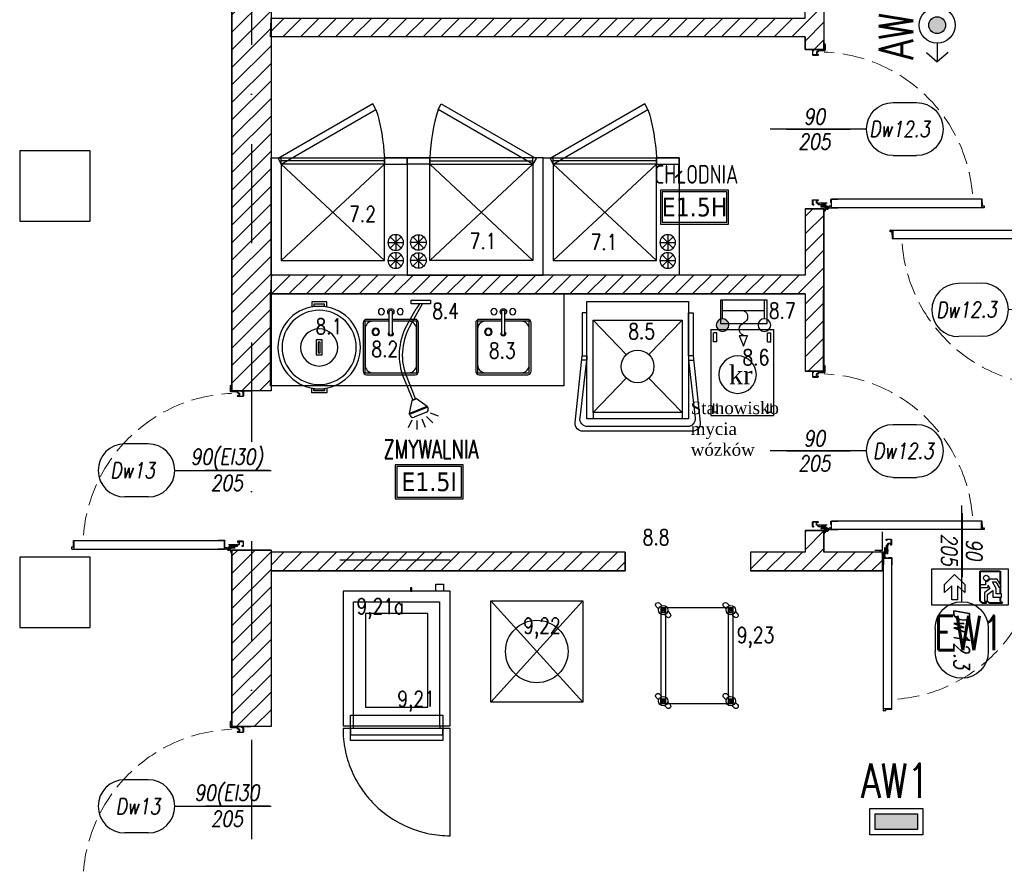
# Model space of a CAD drawing. Header units: millimetres. Extents: x 42924 to 92944, y -369470 to -179866.
# Tile 171 of 256: x 62462 to 63092, y -185553 to -185010. Entities that reach past the tile are written whole.
import ezdxf
from ezdxf.enums import TextEntityAlignment as Align

# ---------------------------------------------------------------- set-up
doc = ezdxf.new("R2010")
doc.units = ezdxf.units.MM
for name, pattern in [('CACHE', [9.525, 6.35, -3.175]), ('CENTER', [0.6, 0.375, -0.075, 0.075, -0.075]), ('DASHDOT', [25.4, 12.7, -6.35, 0, -6.35]), ('Hidden Line', [391.222223, 282.222223, -109])]:
    doc.linetypes.add(name, pattern=pattern)
doc.layers.get('0').update_dxf_attribs({"color": 8})
for name, color, linetype in [('!! 0_Osie', 8, 'DASHDOT'), ('!! 1_ proj wyposdażenie', 54, 'Continuous'), ('!! 1_drzwi opis', 8, 'Continuous'), ('!! 1_drzwi-linia', 8, 'Continuous'), ('!! 1_hatch projektowane ściany', 8, 'Continuous'), ('!! 1_OPIS POM NOWE', 123, 'Continuous'), ('!! 1_PROJ Sciany', 8, 'Continuous'), ('!! technologia', 124, 'Continuous'), ('0-osie-liniA', 8, 'DASHDOT'), ('E1', 2, 'Continuous'), ('E_0', 4, 'Continuous'), ('E_AW', 1, 'Continuous')]:
    doc.layers.add(name, color=color, linetype=linetype)
doc.styles.add('50', font='ROMANS.shx', dxfattribs={"width": 0.8, "height": 10})
doc.styles.add('ARCHETYP', font='romans.shx', dxfattribs={"height": 15})
doc.styles.add('ARIAL', font='tahoma.ttf')
doc.styles.add('ELE1', font='romans.shx', dxfattribs={"width": 0.8, "height": 18})
doc.styles.get("Standard").update_dxf_attribs({"font": 'arial.ttf', "height": 25})
doc.styles.add('TXT', font='simplex.shx')

# ---------------------------------------------------------------- blocks, each defined once
blk = doc.blocks.new('A$C35EE4757')
at = {"layer": 'E_AW'}
h = blk.add_hatch(color=256, dxfattribs=at)
h.dxf.hatch_style = 1
h.paths.add_polyline_path([(5.36, 0, 1), (-5.36, 0, 1)])
for p, q in [((-17.54, 6.94), (-23.35, 0)), ((17.54, 6.94), (23.35, 0)), ((-11.49, 0), (-23.35, 0)), ((-17.54, -6.94), (-23.35, 0)), ((23.35, 0), (11.49, 0)), ((17.54, -6.94), (23.35, 0))]:
    blk.add_line(p, q, dxfattribs=at)
at = {"layer": 'E_AW', "ltscale": 5}
for radius in [11.49, 5.36]:
    blk.add_circle((0, 0), radius, dxfattribs=at)
blk = doc.blocks.new('A$C407E493E')
at = {"layer": 'E_AW'}
for p, q in [((10.96, 44.27), (6.58, 41.6)), ((11.83, 42.96), (10.96, 44.27)), ((18.03, 44.43), (16, 44.43)), ((16, 44.43), (16, 41.02)), ((18.03, 38.97), (18.03, 44.43)), ((6.58, 41.6), (6.58, 36.72)), ((8.36, 40.78), (11.83, 42.96)), ((12.5, 41.02), (8.36, 38.75)), ((8.36, 38.75), (8.36, 40.78)), ((16, 41.02), (12.5, 41.02)), ((16.29, 35.51), (13.7, 38.98)), ((13.7, 38.98), (18.03, 38.97)), ((7.93, 34.3), (10.21, 34.29)), ((10.21, 34.29), (10.21, 30.87)), ((10.37, 35.88), (12.53, 37.05)), ((11.98, 35.88), (10.37, 35.88)), ((11.98, 30.87), (11.98, 35.88)), ((12.53, 37.05), (15.28, 33.58)), ((15.28, 33.58), (20.58, 33.58)), ((20.58, 35.51), (16.29, 35.51)), ((20.58, 33.58), (20.58, 35.51)), ((20.9, 33.91), (20.9, 35.83)), ((10.21, 30.87), (11.98, 30.87)), ((3.54, 14.43), (9.91, 20.95)), ((9.91, 20.95), (14.98, 20.95)), ((14.98, 20.95), (10.84, 16.24)), ((9.91, 7.91), (3.54, 14.43)), ((10.84, 16.24), (19.84, 16.24)), ((19.84, 12.62), (10.84, 12.62)), ((10.84, 12.62), (14.98, 7.91)), ((19.84, 16.24), (19.84, 12.62)), ((14.98, 7.91), (9.91, 7.91))]:
    blk.add_line(p, q, dxfattribs=at)
at = {"layer": 'E_AW', "lineweight": 40}
for p, q in [((20.58, 43.67), (21.93, 45.03)), ((21.93, 45.03), (21.93, 36.86)), ((1.41, 30.87), (1.41, 43.67)), ((1.41, 43.67), (9.98, 43.67)), ((11.36, 43.67), (16, 43.67)), ((18.03, 43.67), (20.58, 43.67)), ((20.58, 30.87), (21.93, 32.22)), ((20.9, 35.83), (21.93, 36.86)), ((20.9, 33.91), (21.93, 34.94)), ((21.93, 34.94), (21.93, 32.22)), ((20.58, 30.87), (1.41, 30.87))]:
    blk.add_line(p, q, dxfattribs=at)
at = {"layer": 'E_AW'}
blk.add_lwpolyline([(0, 0), (0, 48.82), (23.29, 48.82), (23.29, 0)], close=True, dxfattribs=at)
blk.add_circle((5.81, 34.7), 1.75, dxfattribs=at)
blk.add_arc((5.81, 34.7), 2.16, 349.40031, 69.13959, dxfattribs=at)
blk = doc.blocks.new('AW7')
at = {"layer": 'E_AW'}
blk.add_hatch(color=256, dxfattribs=at).paths.add_polyline_path([(135, -50), (135, 50), (-135, 50), (-135, -50)])
at = {"layer": 'E_AW', "ltscale": 0.1}
for points in [[(170, 85), (170, -85), (-170, -85), (-170, 85)], [(135, 50), (135, -50), (-135, -50), (-135, 50)]]:
    blk.add_lwpolyline(points, close=True, dxfattribs=at)
blk = doc.blocks.new('Armoire de pousse Eurofours 46D Plan')
at = {"color": 0, "linetype": 'CACHE', "lineweight": -2}
blk.add_line((0, 0), (0.706, 0), dxfattribs=at)
at = {"color": 0, "linetype": 'ByBlock', "lineweight": -2}
for points in [[(0.461, -0.2), (0.461, -0.1775), (0.451, -0.1775), (0.451, -0.2)], [(0.663, -0.155), (0.663, -0.2), (0.613, -0.2), (0.613, -0.155)], [(0.02, -1.062), (0.706, -1.062), (0.706, -0.2), (0.02, -0.2)], [(0.067, -0.994), (0.659, -0.994), (0.659, -1.155), (0.067, -1.155)], [(0.067, -1.079), (0.067, -1.119), (0.659, -1.119), (0.659, -1.079)]]:
    blk.add_lwpolyline(points, close=True, dxfattribs=at)
at = {"color": 0, "linetype": 'CACHE', "lineweight": -2}
for points in [[(0.706, -0.2), (0.02, -0.2), (0.02, -1.062), (0.088, -1.062), (0.088, -0.268), (0.638, -0.268), (0.638, -1.062), (0.706, -1.062)], [(0.563, -0.343), (0.163, -0.343), (0.163, -0.943), (0.563, -0.943)], [(0.639, -1.079), (0.087, -1.079), (0.087, -1.062), (0.639, -1.062)]]:
    blk.add_lwpolyline(points, close=True, dxfattribs=at)
blk.add_lwpolyline([(0.706, -1.079), (0.02, -1.079, 0.414214), (0.706, -1.765)], format="xyb", close=True, dxfattribs=at)
blk = doc.blocks.new('Echelle 40x60 Plan')
at = {"color": 0, "linetype": 'ByBlock', "lineweight": -2}
for p, q in [((0.05, -0.05), (0.08, -0.08)), ((0.08, -0.05), (0.05, -0.08)), ((0.512, -0.05), (0.482, -0.08)), ((0.482, -0.05), (0.512, -0.08)), ((0.08, -0.632), (0.05, -0.662)), ((0.05, -0.632), (0.08, -0.662)), ((0.482, -0.632), (0.512, -0.662)), ((0.512, -0.632), (0.482, -0.662))]:
    blk.add_line(p, q, dxfattribs=at)
for points in [[(0.036, -0.0572), (0.0208, -0.042, -0.414214), (0.0208, -0.0208), (0.0208, -0.0208, -0.414214), (0.042, -0.0208), (0.0572, -0.036)], [(0.468, -0.0572), (0.4528, -0.042, -0.414214), (0.4528, -0.0208), (0.4528, -0.0208, -0.414214), (0.474, -0.0208), (0.4892, -0.036)], [(0.094, -0.0728), (0.1092, -0.088, -0.414214), (0.1092, -0.1092), (0.1092, -0.1092, -0.414214), (0.088, -0.1092), (0.0728, -0.094)], [(0.526, -0.0728), (0.5412, -0.088, -0.414214), (0.5412, -0.1092), (0.5412, -0.1092, -0.414214), (0.52, -0.1092), (0.5048, -0.094)], [(0.036, -0.6392), (0.0208, -0.624, -0.414214), (0.0208, -0.6028), (0.0208, -0.6028, -0.414214), (0.042, -0.6028), (0.0572, -0.618)], [(0.468, -0.6392), (0.4528, -0.624, -0.414214), (0.4528, -0.6028), (0.4528, -0.6028, -0.414214), (0.474, -0.6028), (0.4892, -0.618)], [(0.094, -0.6548), (0.1092, -0.67, -0.414214), (0.1092, -0.6912), (0.1092, -0.6912, -0.414214), (0.088, -0.6912), (0.0728, -0.676)], [(0.526, -0.6548), (0.5412, -0.67, -0.414214), (0.5412, -0.6912), (0.5412, -0.6912, -0.414214), (0.52, -0.6912), (0.5048, -0.676)]]:
    blk.add_lwpolyline(points, format="xyb", dxfattribs=at)
for points in [[(0.05, -0.08), (0.08, -0.08), (0.08, -0.05), (0.05, -0.05)], [(0.512, -0.05), (0.05, -0.05), (0.05, -0.662), (0.512, -0.662)], [(0.482, -0.05), (0.08, -0.05), (0.08, -0.662), (0.482, -0.662)], [(0.482, -0.08), (0.512, -0.08), (0.512, -0.05), (0.482, -0.05)], [(0.05, -0.632), (0.08, -0.632), (0.08, -0.662), (0.05, -0.662)], [(0.482, -0.632), (0.512, -0.632), (0.512, -0.662), (0.482, -0.662)]]:
    blk.add_lwpolyline(points, close=True, dxfattribs=at)
for centre, radius in [((0.065, -0.065), 0.03), ((0.065, -0.065), 0.01), ((0.497, -0.065), 0.03), ((0.497, -0.065), 0.01), ((0.065, -0.647), 0.03), ((0.497, -0.647), 0.03), ((0.065, -0.647), 0.01), ((0.497, -0.647), 0.01)]:
    blk.add_circle(centre, radius, dxfattribs=at)
blk = doc.blocks.new('Evier RONDA VDI3320')
at = {"ltscale": 0.2}
for p, q in [((-0.01, -0.1415), (-0.01, 0.001)), ((0.01, -0.1415), (0.01, 0.001))]:
    blk.add_line(p, q, dxfattribs=at)
for points in [[(0.01, -0.0494), (0.1555, -0.0494, -0.414214), (0.177, -0.0709), (0.177, -0.3819, -0.414214), (0.1555, -0.4034), (-0.1555, -0.4034, -0.414214), (-0.177, -0.3819), (-0.177, -0.0709, -0.414214), (-0.1555, -0.0494), (-0.01, -0.0494)], [(0.01, -0.0614), (0.115, -0.0614, -0.414214), (0.165, -0.1114), (0.165, -0.3414, -0.414214), (0.115, -0.3914), (-0.115, -0.3914, -0.414214), (-0.165, -0.3414), (-0.165, -0.1114, -0.414214), (-0.115, -0.0614), (-0.01, -0.0614)]]:
    blk.add_lwpolyline(points, format="xyb", dxfattribs=at)
at = {"linetype": 'CACHE', "ltscale": 0.2}
blk.add_lwpolyline([(0.01, -0.0604), (0.166, -0.0604), (0.166, -0.3924), (-0.166, -0.3924), (-0.166, -0.0604), (-0.01, -0.0604)], dxfattribs=at)
at = {"ltscale": 0.2}
for centre, radius in [((-0.06, 0), 0.0194), ((0.06, 0), 0.0196), ((0.0961, -0.1294), 0.0241), ((0.0961, -0.1294), 0.0191)]:
    blk.add_circle(centre, radius, dxfattribs=at)
for centre, radius, start, end in [((0, 0), 0.0201, 299.91578, 240.08422), ((0, 0), 0.0101, 354.22166, 185.77834), ((0, -0.1415), 0.015, 131.81031, 48.18969), ((0, -0.1415), 0.01, 180, 0)]:
    blk.add_arc(centre, radius, start, end, dxfattribs=at)
blk = doc.blocks.new('pojemnik na odpadki')
for points in [[(-19.67, -3.64), (-22.04, -3.64), (-22.04, 3.64), (-19.67, 3.64)], [(19.67, -3.64), (22.04, -3.64), (22.04, 3.64), (19.67, 3.64)]]:
    blk.add_lwpolyline(points)
for points in [[(-20, 2.64), (-20, -2.64), (-21.04, -2.64), (-21.04, 2.64)], [(-3.64, 1.52), (3.64, 1.52), (3.64, -1.52), (-3.64, -1.52)], [(-2.64, 0.52), (2.64, 0.52), (2.64, -0.52), (-2.64, -0.52)], [(20, 2.64), (20, -2.64), (21.04, -2.64), (21.04, 2.64)]]:
    blk.add_lwpolyline(points, close=True)
for radius in [20, 18, 9]:
    blk.add_circle((0, 0), radius)
blk = doc.blocks.new('spryskiwacz')
for p, q in [((8.72, 77.02), (8.75, 82.79)), ((11.99, 76.87), (14.21, 81.89)), ((2.48, 74.49), (-1.55, 78.61)), ((5.51, 75.99), (3.29, 81.46)), ((0.24, 72.11), (-4.85, 74.17)), ((1.78, 68.59), (13.34, 73.26)), ((13.59, 72.63), (2.04, 67.96)), ((2.63, 71.82), (10.48, 75)), ((12.02, 64.39), (13.59, 72.63)), ((13.08, 73.9), (13.59, 72.63)), ((2.04, 67.96), (1.53, 69.22)), ((8.9, 63.13), (2.04, 67.96)), ((8.9, 63.13), (12.02, 64.39)), ((11.38, 64.14), (9.53, 63.39)), ((16.04, 47.31), (9.53, 63.39)), ((17.9, 48.06), (11.38, 64.14)), ((12.49, 15.65), (5.03, 2.5)), ((14.23, 14.66), (9.14, 5.7)), ((0, 2.5), (12.33, 2.5)), ((0, 0), (0, 2.5)), ((12.33, 0), (0, 0)), ((7.07, 2.5), (9.14, 5.7)), ((12.33, 2.5), (12.33, 0))]:
    blk.add_line(p, q)
for centre, radius, start, end in [((3.38, 69.97), 2, 112.04523, 202.04523), ((11.23, 73.14), 2, 22.04523, 112.04523), ((-19.82, 35.3), 37.82, 328.78025, 18.69426), ((-19.82, 35.3), 39.82, 328.78025, 18.69426)]:
    blk.add_arc(centre, radius, start, end)
blk = doc.blocks.new('zmywarka kapturowa')
for p, q in [((25.23, -33.97), (4, -12)), ((39.77, -33.97), (61, -12)), ((4, -71), (25.23, -49.03)), ((61, -71), (39.77, -49.03)), ((4, -71), (4, -75)), ((61, -71), (61, -75))]:
    blk.add_line(p, q)
for points in [[(0, -75), (0, 0), (65, 0), (65, -75)], [(0, -7.2), (-3, -7.2), (-3, -34.63), (0, -34.63)], [(4, -71), (4, -12), (61, -12), (61, -71)], [(65, -7.2), (68, -7.2), (68, -34.63), (65, -34.63)]]:
    blk.add_lwpolyline(points, close=True)
for points in [[(68, -34.63), (72.43, -77.49, -0.444715), (67.46, -83), (-2.46, -83, -0.444715), (-7.43, -77.49), (-3, -34.63)], [(65, -37.5), (69.34, -74.42, -0.448945), (64.38, -80), (0.62, -80, -0.448945), (-4.34, -74.42), (0, -37.5)]]:
    blk.add_lwpolyline(points, format="xyb")
for points in [[(-3, -34.63), (0, -34.63), (0, -37.5), (-3.3, -37.5)], [(68, -34.63), (65, -34.63), (65, -37.5), (68.3, -37.5)]]:
    blk.add_lwpolyline(points)
blk.add_circle((32.5, -41.5), 10.47)
blk = doc.blocks.new('ewf ewf ewf')
for p, q in [((0, -39.95), (0, 0)), ((0, 0), (54.95, 0)), ((54.95, -39.95), (54.95, 0)), ((7.75, -1.7), (2.05, -1.7)), ((2.05, -3.75), (2.05, -1.7)), ((7.75, -3.75), (2.05, -3.75)), ((7.75, -3.75), (7.75, -1.7)), ((47.2, -1.7), (52.9, -1.7)), ((47.2, -3.75), (52.9, -3.75)), ((52.9, -3.75), (52.9, -1.7)), ((2.05, -36.2), (2.05, -38.25)), ((7.75, -36.2), (2.05, -36.2)), ((7.75, -36.2), (7.75, -38.25)), ((47.2, -36.2), (52.9, -36.2)), ((52.9, -36.2), (52.9, -38.25)), ((0, -39.95), (54.95, -39.95)), ((7.75, -38.25), (2.05, -38.25)), ((47.2, -38.25), (52.9, -38.25))]:
    blk.add_line(p, q)
blk = doc.blocks.new('kran ze złączką')
h = blk.add_hatch(color=256)
edge = h.paths.add_edge_path()
edge.add_arc((20, -12), 3, 0, 360)
for p, q in [((0, -9), (0, 0)), ((20, -9), (20, 0)), ((20, -5), (0, -5)), ((12, -17), (8, -17)), ((10, -22), (8, -17)), ((12, -17), (10, -22))]:
    blk.add_line(p, q)
for centre in [(0, -12), (20, -12)]:
    blk.add_circle(centre, 3)
for centre, start, end in [((11.25, -8), 112.6199, 247.3801), ((8.75, -14), 292.6199, 67.3801)]:
    blk.add_arc(centre, 3.25, start, end)
blk = doc.blocks.new('Poste de nettoyage')
blk.add_lwpolyline([(0, 0), (0.3, 0), (0.3, 0.15), (0, 0.15)], close=True)
blk = doc.blocks.new('Poste de nettoyage!')
at = {"layer": '!! 1_ proj wyposdażenie'}
blk.add_blockref('Poste de nettoyage', (-0.15, -0.17), dxfattribs=at)
blk = doc.blocks.new('zaw-dr-90-p')
at = {"color": 2, "linetype": 'CENTER', "ltscale": 0.2}
for p, q in [((12, 0), (-12, 0)), ((0, 12), (0, -12)), ((24.5, 24), (31, 24)), ((24.5, 19), (31, 19))]:
    blk.add_line(p, q, dxfattribs=at)
at = {"ltscale": 0.2}
for p, q in [((10, 12), (6.5, 12)), ((10, 0), (10, 6.5))]:
    blk.add_line(p, q, dxfattribs=at)
blk.add_lwpolyline([(0, 6.5), (23.5, 6.5, 0.414214), (28, 11), (28, 31), (24.5, 31), (24.5, 11, -0.414214), (23.5, 10), (0, 10, 4.561698), (7.6, 6.5), (4.9, 4.2)], format="xyb", dxfattribs=at)
blk.add_lwpolyline([(-0.2, -0.2), (-2.5, -0.2), (-2.5, 0.2), (-0.2, 0.2), (-0.2, 2.5), (0.2, 2.5), (0.2, 0.2), (2.8, 0.2), (2.8, -0.2), (0.2, -0.2), (0.2, -2.8), (-0.2, -2.8)], close=True)
blk.add_lwpolyline([(10, 10), (10, 39), (6.5, 39), (6.5, 10)], dxfattribs=at)
blk.add_circle((0, 0), 6.5, dxfattribs=at)
blk = doc.blocks.new('drzwi 90- sc 12')
for p, q in [((-13620.32, 20410.16), (-13620.32, 20313.77)), ((-13614.92, 20409.86), (-13620.32, 20409.86)), ((-13616.12, 20410.26), (-13620.22, 20410.26)), ((-13616.12, 20410.26), (-13620, 20410.26)), ((-13618.17, 20410.26), (-13616.22, 20410.26)), ((-13618.17, 20410.26), (-13616.22, 20410.26)), ((-13616.12, 20410.26), (-13616.12, 20411.46)), ((-13616.12, 20411.46), (-13615.02, 20411.46)), ((-13614.92, 20411.36), (-13614.92, 20313.77)), ((-13620.32, 20313.47), (-13620.32, 20317.97)), ((-13614.92, 20312.27), (-13614.92, 20317.97)), ((-13614.92, 20313.77), (-13620.32, 20313.77)), ((-13618.22, 20313.37), (-13620.22, 20313.37)), ((-13618.22, 20313.67), (-13618.22, 20313.37)), ((-13618.22, 20313.67), (-13616.42, 20313.67)), ((-13615.92, 20313.17), (-13615.92, 20312.17)), ((-13615.92, 20312.17), (-13615.02, 20312.17)), ((-13715.57, 20308.32), (-13715.57, 20308.56)), ((-13715.57, 20307.69), (-13715.57, 20308.56)), ((-13715.57, 20307.82), (-13715.57, 20308.56)), ((-13715.57, 20307.72), (-13715.37, 20307.72)), ((-13617.77, 20311.12), (-13617.77, 20305.72)), ((-13617.77, 20311.12), (-13617.77, 20305.72)), ((-13616.17, 20309.92), (-13617.37, 20309.92)), ((-13616.17, 20309.92), (-13616.17, 20311.02)), ((-13715.77, 20301.96), (-13716.27, 20301.96)), ((-13616.77, 20301.96), (-13616.27, 20301.96))]:
    blk.add_line(p, q)
for points in [[(-13665.27, 20284.96), (-13665.27, 20325.83)], [(-13615.57, 20309.64), (-13615.32, 20309.64), (-13615.32, 20309.82), (-13616.32, 20309.82), (-13616.32, 20309.64), (-13615.92, 20309.64)]]:
    blk.add_lwpolyline(points)
at = {"lineweight": 30}
for points in [[(-13716.27, 20308.92), (-13721.27, 20308.92)], [(-13716.27, 20308.92), (-13716.27, 20296.92)], [(-13614.27, 20308.92), (-13609.27, 20308.92)], [(-13614.27, 20308.92), (-13614.27, 20296.92)]]:
    blk.add_lwpolyline(points, dxfattribs=at)
at = {"ltscale": 0.2}
for points in [[(-13715.57, 20307.51), (-13715.57, 20309.48, 0.414214), (-13715.91, 20309.82), (-13719.43, 20309.82, 0.414214), (-13719.77, 20309.48), (-13719.77, 20308.92), (-13719.59, 20308.92), (-13719.59, 20309.48, -0.414214), (-13719.43, 20309.64), (-13716.97, 20309.64)], [(-13716.97, 20309.64), (-13715.91, 20309.64, -0.414214), (-13715.75, 20309.48), (-13715.75, 20307.51)], [(-13715.75, 20307.76), (-13715.75, 20305.58, 0.414214), (-13715.41, 20305.24), (-13714.96, 20305.24, -0.414214), (-13714.8, 20305.08), (-13714.8, 20304.48, 0.414214), (-13714.46, 20304.14), (-13713.28, 20304.14, 0.414214), (-13712.94, 20304.48), (-13712.94, 20305.15, -1), (-13712.75, 20305.15), (-13712.75, 20301.96, -0.414214), (-13712.91, 20301.8), (-13715.43, 20301.8, -0.414214), (-13715.59, 20301.96), (-13715.59, 20302.52), (-13715.77, 20302.52), (-13715.77, 20301.96, 0.414214), (-13715.43, 20301.62), (-13712.91, 20301.62, 0.414214), (-13712.57, 20301.96), (-13712.57, 20305.15, 1), (-13713.12, 20305.15), (-13713.12, 20304.48, -0.414214), (-13713.28, 20304.32), (-13714.46, 20304.32, -0.414214), (-13714.62, 20304.48), (-13714.62, 20305.08, 0.414214), (-13714.96, 20305.42), (-13715.41, 20305.42, -0.414214), (-13715.57, 20305.58), (-13715.57, 20307.64)], [(-13615.92, 20309.64), (-13616.63, 20309.64, 0.414214), (-13616.79, 20309.48), (-13616.79, 20305.58, -0.414214), (-13617.13, 20305.24), (-13617.58, 20305.24, 0.414214), (-13617.74, 20305.08), (-13617.74, 20304.48, -0.414214), (-13618.08, 20304.14), (-13619.26, 20304.14, -0.414214), (-13619.6, 20304.48), (-13619.6, 20305.15, 1), (-13619.79, 20305.15), (-13619.79, 20301.96, 0.414214), (-13619.63, 20301.8), (-13617.11, 20301.8, 0.414214), (-13616.95, 20301.96), (-13616.95, 20302.52), (-13616.77, 20302.52), (-13616.77, 20301.96, -0.414214), (-13617.11, 20301.62), (-13619.63, 20301.62, -0.414214), (-13619.97, 20301.96), (-13619.97, 20305.15, -1), (-13619.42, 20305.15), (-13619.42, 20304.48, 0.414214), (-13619.26, 20304.32), (-13618.08, 20304.32, 0.414214), (-13617.92, 20304.48), (-13617.92, 20305.08, -0.414214), (-13617.58, 20305.42), (-13617.13, 20305.42, 0.414214), (-13616.97, 20305.58), (-13616.97, 20309.48, -0.414214), (-13616.63, 20309.82), (-13613.11, 20309.82, -0.414214), (-13612.77, 20309.48), (-13612.77, 20308.92), (-13612.95, 20308.92), (-13612.95, 20309.48, 0.414214), (-13613.11, 20309.64), (-13615.57, 20309.64)]]:
    blk.add_lwpolyline(points, format="xyb", dxfattribs=at)
blk.add_lwpolyline([(-13616.79, 20308.82), (-13616.97, 20308.82), (-13616.97, 20307.42), (-13616.79, 20307.42)], close=True)
for centre, radius, start, end in [((-13620.22, 20410.16), 0.1, 90, 180), ((-13615.02, 20411.36), 0.1, 0, 90), ((-13620.22, 20313.47), 0.1, 180, 270), ((-13616.42, 20313.17), 0.5, 0, 90), ((-13615.02, 20312.27), 0.1, 270, 0), ((-13616.27, 20311.02), 0.1, 0, 90)]:
    blk.add_arc(centre, radius, start, end)
at = {"linetype": 'Hidden Line', "lineweight": 9, "ltscale": 0.05}
blk.add_arc((-13615.5, 20305.14), 99.12, 94.80054, 177.69442, dxfattribs=at)
at = {"xscale": 0.09999999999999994, "yscale": 0.09999999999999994, "zscale": 0.09999999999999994, "rotation": 180.0000000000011}
blk.add_blockref('zaw-dr-90-p', (-13614.92, 20310.92), dxfattribs=at)
blk = doc.blocks.new('BLOK OSI')
at = {"layer": '0-osie-liniA', "ltscale": 5}
blk.add_lwpolyline([(53790.21, -198088.59), (53790.21, -199860.82)], dxfattribs=at)
blk = doc.blocks.new('1_ok-opis')
blk.add_line((0, 111.61), (0, 50))
for points in [[(-17, 128.61), (-17, 143.61)], [(17, 128.61), (17, 143.61)]]:
    blk.add_lwpolyline(points)
for centre, start, end in [((0, 143.61), 0, 180), ((0, 128.61), 180, 0)]:
    blk.add_arc(centre, 17, start, end)
at = {"style": 'ARCHETYP'}
for tag, height, rotation, p in [('NR', 12, 90, (0, 136.9)), ('NR', 12, 270, (0, 136.9)), ('SZEROKOŚĆ', 10, 90, (-8, 78.29)), ('WYSOKOŚĆ', 10, 270, (-8, 78.29)), ('SZEROKOŚĆ', 10, 270, (8, 78.29)), ('WYSOKOŚĆ', 10, 90, (8, 78.29))]:
    blk.add_attdef(tag, text='', height=height, rotation=rotation, dxfattribs=at).set_placement(p, align=Align.MIDDLE)
blk = doc.blocks.new('zamrażarka')
for p, q in [((-3981.37, 9687.84), (-3985.37, 9687.84)), ((-3983.37, 9621.84), (-3983.37, 9687.84)), ((-3919.67, 9621.84), (-3981.37, 9687.84)), ((-3919.67, 9687.84), (-3981.37, 9621.84)), ((-3981.37, 9621.84), (-3985.37, 9621.84))]:
    blk.add_line(p, q)
for points in [[(-3985.37, 9694.34), (-3985.37, 9607.34), (-3910.37, 9607.34), (-3910.37, 9694.34)], [(-4019.84, 9629.21), (-3984.84, 9689.84), (-3981.37, 9687.84), (-4016.37, 9627.21)], [(-3919.67, 9687.84), (-3919.67, 9621.84), (-3981.37, 9621.84), (-3981.37, 9687.84)], [(-3981.37, 9621.84), (-3981.37, 9607.34), (-3985.37, 9607.34), (-3985.37, 9621.84)]]:
    blk.add_lwpolyline(points, close=True)
for points in [[(-3934.71, 9618.12), (-3927.64, 9611.05)], [(-3934.71, 9611.05), (-3927.64, 9618.12)], [(-3931.17, 9619.59), (-3931.17, 9609.59)], [(-3923.21, 9618.12), (-3916.13, 9611.05)], [(-3923.21, 9611.05), (-3916.13, 9618.12)], [(-3919.67, 9619.59), (-3919.67, 9609.59)], [(-3936.17, 9614.59), (-3926.17, 9614.59)], [(-3924.67, 9614.59), (-3914.67, 9614.59)]]:
    blk.add_lwpolyline(points)
for centre in [(-3931.17, 9614.59), (-3919.67, 9614.59)]:
    blk.add_circle(centre, 5)
blk.add_arc((-3979.16, 9749.65), 127.97, 253.09638, 267.21949)
blk = doc.blocks.new('taboret elektrtyczny')
blk.add_lwpolyline([(-4989.98, 9901.12), (-4930.98, 9901.12), (-4930.98, 9836.12), (-4989.98, 9836.12)], close=True)
for points in [[(-4989.98, 9836.12), (-4930.98, 9901.12)], [(-4930.98, 9836.12), (-4989.98, 9901.12)]]:
    blk.add_lwpolyline(points)
blk.add_circle((-4960.48, 9868.62), 20)

msp = doc.modelspace()

# ---------------------------------------------------------------- hatches: boundary and pattern name
at = {"layer": '!! 1_hatch projektowane ściany'}
h = msp.add_hatch(dxfattribs=at)
h.set_pattern_fill('ANSI31', color=256, scale=2.5)
h.set_pattern_definition([(45, (0, 13685.2005), (-5.61266008, 5.61266008), [])])
h.paths.add_polyline_path([(62634.06387, -184652.3878), (62622.56735, -184652.3878), (62622.56735, -184640.3878), (62634.06387, -184640.3878)])
h.paths.add_polyline_path([(62856.06379, -184652.3878), (62856.06379, -184640.3878), (62793.06379, -184640.3878), (62793.06379, -184390.3878), (62781.06379, -184390.3878), (62781.06379, -184640.3878), (62736.06387, -184640.3878), (62736.06387, -184652.3878)])
h.paths.add_polyline_path([(63213.06379, -184652.3878), (63213.06379, -184640.3878), (63192.06379, -184640.3878), (63192.06379, -184576.1746), (63180.06379, -184576.1746), (63180.06379, -184640.3878), (62980.06379, -184640.3878), (62980.06379, -184515.3878), (63080.06379, -184515.3878), (63080.06379, -184390.8878), (63068.06379, -184390.8878), (63068.06379, -184503.3878), (62968.06379, -184503.3878), (62968.06379, -184640.3878), (62958.06379, -184640.3878), (62958.06379, -184652.3878)])
h.paths.add_polyline_path([(63180.06379, -184474.1746), (63192.06379, -184474.1746), (63192.06379, -184390.3878), (63180.06379, -184390.3878)])
h.paths.add_polyline_path([(63315.06379, -184640.3878), (63380.06379, -184640.3878), (63380.06379, -184652.3878), (63315.06379, -184652.3878)])
h.paths.add_polyline_path([(63121.18969, -184932.3878), (63133.18969, -184932.3878), (63133.18969, -184884.3878), (63380.06379, -184884.3878), (63380.06379, -184872.3878), (63133.18969, -184872.3878), (63133.18969, -184797.3878), (63121.18969, -184797.3878)])
h.paths.add_polyline_path([(62622.56735, -184797.3878), (62725.18969, -184797.3878), (62725.18969, -184809.3878), (62622.56735, -184809.3878)])
h.paths.add_polyline_path([(62622.56735, -185009.3878), (62964.18969, -185009.3878), (62964.18969, -184926.3878), (62976.18969, -184926.3878), (62976.18969, -185029.3878), (62964.18969, -185029.3878), (62964.18969, -185021.3878), (62622.3156, -185021.3878)])
h.paths.add_polyline_path([(62622.3156, -185185.80026), (62964.18969, -185185.80026), (62964.18969, -185235.3878), (62976.05469, -185235.3878), (62976.32469, -185131.32782), (62964.18969, -185131.44778), (62964.18969, -185173.80026), (62622.56735, -185173.80026)])
h.paths.add_polyline_path([(62929.18969, -185363.21272), (63013.68969, -185363.21272), (63013.68969, -185351.21272), (62976.18969, -185351.21272), (62976.18969, -185337.3878), (62964.18969, -185337.3878), (62964.18969, -185351.21272), (62929.18969, -185351.21272)])
h.paths.add_polyline_path([(63115.68969, -185363.2057), (63133.18969, -185363.2057), (63133.18969, -185323.21272), (63380.06373, -185323.21272), (63380.06379, -185311.21272), (63133.18969, -185311.21272), (63133.18969, -185246.3878), (63121.18969, -185246.38588), (63121.18969, -185351.21272), (63115.68887, -185351.2057)])
edge = h.paths.add_edge_path()
edge.add_line((63121.18969, -185144.38588), (63133.18969, -185144.38588))
edge.add_line((63133.18969, -185144.38588), (63133.18969, -185096.3878))
edge.add_line((63133.18969, -185096.3878), (63380.06373, -185096.3878))
edge.add_line((63380.06373, -185096.3878), (63380.06373, -185084.3878))
edge.add_line((63380.06373, -185084.3878), (63133.18969, -185084.3878))
edge.add_line((63133.18969, -185084.3878), (63133.18969, -185034.3878))
edge.add_line((63133.18969, -185034.3878), (63121.18969, -185034.3878))
edge.add_line((63121.18969, -185034.3878), (63121.18969, -185144.50584))
h = msp.add_hatch(dxfattribs=at)
h.set_pattern_fill('ANSI31', color=256, scale=2.5)
h.set_pattern_definition([(45, (0, 13698.2005), (-5.61266008, 5.61266008), [])])
h.paths.add_polyline_path([(62597.56735, -184787.3878), (62622.56735, -184787.3878), (62622.56735, -185247.82049), (62597.56735, -185247.82049)])
h = msp.add_hatch(dxfattribs=at)
h.set_pattern_fill('ANSI31', color=256, scale=2.5)
h.set_pattern_definition([(45, (-6e-05, 13913.1985), (-5.61266008, 5.61266008), [])])
h.paths.add_polyline_path([(62597.56537, -185349.82249), (62622.56723, -185349.82249), (62622.56723, -185462.82049), (62597.56537, -185462.82049)])
h = msp.add_hatch(dxfattribs=at)
h.set_pattern_fill('ANSI31', color=256, scale=2.5)
h.set_pattern_definition([(45, (67938.474, -195298.777), (-5.61266, 5.61266), [])])
h.paths.add_polyline_path([(62849.18969, -185351.21272), (62622.56729, -185351.21272), (62622.56729, -185363.21272), (62849.18969, -185363.21272)])

# ---------------------------------------------------------------- linework, layer by layer
at = {"layer": '!! 1_ proj wyposdażenie'}
for points in [[(62506.79872, -185139.29303), (62506.79872, -185094.29303), (62461.79872, -185094.29303), (62461.79872, -185139.29303)], [(62809.86133, -185244.80026), (62622.3156, -185244.80026), (62622.3156, -185185.80026), (62809.86133, -185185.80026)], [(62506.79872, -185399.47427), (62506.79872, -185354.47427), (62461.79872, -185354.47427), (62461.79872, -185399.47427)]]:
    msp.add_lwpolyline(points, close=True, dxfattribs=at)
at = {"layer": '!! 1_ proj wyposdażenie', "extrusion": (0, 0, -1)}
msp.add_circle((-62921.01852, -185237.55305), 12, dxfattribs=at)
at = {"layer": '!! 1_hatch projektowane ściany'}
for points in [[(62597.56735, -184787.3878), (62622.56735, -184787.3878), (62622.56735, -185247.82049), (62597.56735, -185247.82049)], [(62622.56735, -185009.3878), (62964.18969, -185009.3878), (62964.18969, -184926.3878), (62976.18969, -184926.3878), (62976.18969, -185029.3878), (62964.18969, -185029.3878), (62964.18969, -185021.3878), (62622.3156, -185021.3878)], [(62622.3156, -185185.80026), (62964.18969, -185185.80026), (62964.18969, -185235.3878), (62976.05469, -185235.3878), (62976.20946, -185131.3876), (62964.20946, -185131.3876), (62964.18969, -185173.80026), (62622.56735, -185173.80026)], [(62929.18969, -185363.21272), (63013.68969, -185363.21272), (63013.68969, -185351.21272), (62976.18969, -185351.21272), (62976.18969, -185337.3878), (62964.18969, -185337.3878), (62964.18969, -185351.21272), (62929.18969, -185351.21272)], [(62597.56537, -185349.82249), (62622.56723, -185349.82249), (62622.56723, -185462.82049), (62597.56537, -185462.82049)], [(62849.18969, -185351.21272), (62622.56729, -185351.21272), (62622.56729, -185363.21272), (62849.18969, -185363.21272)]]:
    msp.add_lwpolyline(points, close=True, dxfattribs=at)
at = {"layer": '!! 1_OPIS POM NOWE'}
for points in [[(62871.77005, -185141.15725), (62915.29005, -185141.15725), (62915.29005, -185119.39725), (62871.77005, -185119.39725)], [(62871.77005, -185141.15725), (62915.29005, -185141.15725), (62915.29005, -185119.39725), (62871.77005, -185119.39725)], [(62872.85805, -185140.06925), (62914.20205, -185140.06925), (62914.20205, -185120.48525), (62872.85805, -185120.48525)], [(62872.85805, -185140.06925), (62914.20205, -185140.06925), (62914.20205, -185120.48525), (62872.85805, -185120.48525)], [(62701.98907, -185317.00969), (62745.50907, -185317.00969), (62745.50907, -185295.24969), (62701.98907, -185295.24969)], [(62701.98907, -185317.00969), (62745.50907, -185317.00969), (62745.50907, -185295.24969), (62701.98907, -185295.24969)], [(62703.07707, -185315.92169), (62744.42107, -185315.92169), (62744.42107, -185296.33769), (62703.07707, -185296.33769)], [(62703.07707, -185315.92169), (62744.42107, -185315.92169), (62744.42107, -185296.33769), (62703.07707, -185296.33769)]]:
    msp.add_lwpolyline(points, close=True, dxfattribs=at)
at = {"layer": '!! 1_PROJ Sciany'}
for points in [[(62597.56729, -184787.3878), (62597.56729, -185247.82049)], [(62976.18969, -184926.3878), (62976.18969, -185029.3878)], [(62622.56729, -185021.3878), (62622.56729, -185173.80026)], [(62964.18969, -185021.3878), (62622.56729, -185021.3878)], [(62964.18969, -185021.3878), (62964.18969, -185029.3878)], [(62964.18969, -185029.3878), (62976.18969, -185029.3878)], [(62964.20946, -185131.3878), (62964.18969, -185173.80026)], [(62964.20946, -185131.3876), (62976.20946, -185131.3876)], [(62976.20947, -185131.3876), (62976.18969, -185235.3878)], [(62964.18969, -185173.80026), (62622.56729, -185173.80026)], [(62622.56729, -185185.80026), (62622.56729, -185247.82049)], [(62964.18969, -185185.80026), (62622.56729, -185185.80026)], [(62964.18969, -185185.80026), (62964.18969, -185235.3878)], [(62964.18969, -185235.3878), (62976.18969, -185235.3878)], [(62622.56735, -185247.82049), (62597.56735, -185247.82049)], [(62964.18969, -185337.3878), (62964.18969, -185351.21272)], [(62964.18969, -185337.3878), (62976.18969, -185337.3878)], [(62976.18969, -185337.3878), (62976.18969, -185351.21272)], [(62597.56729, -185349.82249), (62597.56729, -185462.82049)], [(62622.56729, -185349.82249), (62597.56729, -185349.82249)], [(62849.18969, -185351.21272), (62622.56723, -185351.21272)], [(62622.56729, -185349.82249), (62622.56729, -185462.82049)], [(62849.18969, -185351.21272), (62849.18969, -185363.21272)], [(62964.18969, -185351.21272), (62929.18969, -185351.21272)], [(62929.18969, -185351.21272), (62929.18969, -185363.21272)], [(63013.68969, -185351.21272), (62976.18969, -185351.21272)], [(63013.68969, -185351.21272), (63013.68969, -185363.21272)], [(62849.18969, -185363.21272), (62622.56729, -185363.21272)], [(63013.68969, -185363.21272), (62929.18969, -185363.21272)], [(62622.56735, -185462.82049), (62597.56735, -185462.82049)]]:
    msp.add_lwpolyline(points, dxfattribs=at)

# ---------------------------------------------------------------- block references
at = {"layer": '!! 0_Osie'}
msp.add_blockref('BLOK OSI', (8819.85593, 13761.2005), dxfattribs=at)
at = {"layer": '!! 1_ proj wyposdażenie', "xscale": -1, "rotation": 90}
for p in [(72316.9032, -189084.17155), (72490.90355, -189084.17238)]:
    msp.add_blockref('zamrażarka', p, dxfattribs=at)
at = {"layer": '!! 1_ proj wyposdażenie'}
for name, p, rotation in [('zamrażarka', (53102.23186, -189084.17238), 270), ('spryskiwacz', (62724.54954, -185189.8003), 180)]:
    msp.add_blockref(name, p, dxfattribs=dict(at, rotation=rotation))
at = {"layer": '!! 1_ proj wyposdażenie', "extrusion": (0, 0, -1), "xscale": -1}
msp.add_blockref('zmywarka kapturowa', (-62824.55249, -185190.80026), dxfattribs=at)
at = {"layer": '!! 1_ proj wyposdażenie'}
for name, p, xscale, yscale, zscale in [('kran ze złączką', (62938.15093, -185189.80033), -1.33817428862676, 1.33817428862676, 1.338174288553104), ('Poste de nettoyage!', (62925.02928, -185187.82548), 100, 100, 100), ('Evier RONDA VDI3320', (62699.19382, -185197.24342), -100, 100, 100), ('Evier RONDA VDI3320', (62771.18608, -185197.24342), -100, 100, 100), ('Armoire de pousse Eurofours 46D Plan', (62666.60703, -185356.16356), 100, 100, 100), ('Echelle 40x60 Plan', (62866.90778, -185381.73868), 100, 100, 100)]:
    msp.add_blockref(name, p, dxfattribs=dict(at, xscale=xscale, yscale=yscale, zscale=zscale))
at = {"layer": '!! 1_ proj wyposdażenie', "xscale": -1.319999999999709, "yscale": 1.319999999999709, "zscale": 1.319999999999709, "rotation": 90.00000000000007}
msp.add_blockref('pojemnik na odpadki', (62653.37233, -185220.16093), dxfattribs=at)
at = {"layer": '!! 1_ proj wyposdażenie', "extrusion": (0, 0, -1), "xscale": -1, "rotation": 90}
msp.add_blockref('ewf ewf ewf', (-62943.93915, -185208.76686, 0), dxfattribs=at)
at = {"layer": '!! 1_ proj wyposdażenie'}
msp.add_blockref('taboret elektrtyczny', (67753.05042, -195283.35669), dxfattribs=at)
at = {"layer": '!! 1_drzwi opis'}
ref = msp.add_blockref('1_ok-opis', (62891.87171, -185080.38784), dxfattribs=dict(at, xscale=-1, rotation=269.9999963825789))
ref.add_attrib('WYSOKOŚĆ', '90', dxfattribs={"layer": '0', "height": 10, "rotation": 359.99999638, "style": '50', "oblique": 10, "width": 0.8}).set_placement((62970.16256, -185072.38784), align=Align.MIDDLE)
ref.add_attrib('SZEROKOŚĆ', '205', dxfattribs={"layer": '0', "height": 10, "rotation": 359.99999638, "style": '50', "oblique": 10, "width": 0.8}).set_placement((62970.16256, -185088.38784), align=Align.MIDDLE)
ref.add_attrib('NR', 'Dw12.3', dxfattribs={"layer": '0', "height": 10, "rotation": 359.99999638, "style": '50', "oblique": 10, "width": 0.8}).set_placement((63024.63318, -185080.38784), align=Align.MIDDLE)
ref = msp.add_blockref('1_ok-opis', (63205.84684, -185194.27589), dxfattribs=dict(at, rotation=90.78386597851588))
ref.add_attrib('WYSOKOŚĆ', '90', dxfattribs={"layer": '0', "height": 10, "rotation": 0.78386598, "style": '50', "oblique": 10, "width": 0.8}).set_placement((63127.45387, -185187.34771), align=Align.MIDDLE)
ref.add_attrib('SZEROKOŚĆ', '205', dxfattribs={"layer": '0', "height": 10, "rotation": 0.78386598, "style": '50', "oblique": 10, "width": 0.8}).set_placement((63127.67276, -185203.34621), align=Align.MIDDLE)
ref.add_attrib('NR', 'Dw12.3', dxfattribs={"layer": '0', "height": 10, "rotation": 0.78386598, "style": '50', "oblique": 10, "width": 0.8}).set_placement((63067.40123, -185196.03537), align=Align.MIDDLE)
ref = msp.add_blockref('1_ok-opis', (62891.85194, -185286.38784), dxfattribs=dict(at, xscale=-1, rotation=269.9999963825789))
ref.add_attrib('WYSOKOŚĆ', '90', dxfattribs={"layer": '0', "height": 10, "rotation": 359.99999638, "style": '50', "oblique": 10, "width": 0.8}).set_placement((62970.14279, -185278.38784), align=Align.MIDDLE)
ref.add_attrib('SZEROKOŚĆ', '205', dxfattribs={"layer": '0', "height": 10, "rotation": 359.99999638, "style": '50', "oblique": 10, "width": 0.8}).set_placement((62970.14279, -185294.38784), align=Align.MIDDLE)
ref.add_attrib('NR', 'Dw12.3', dxfattribs={"layer": '0', "height": 10, "rotation": 359.99999638, "style": '50', "oblique": 10, "width": 0.8}).set_placement((63027.04218, -185286.38784), align=Align.MIDDLE)
ref = msp.add_blockref('1_ok-opis', (62672.60641, -185298.82053), dxfattribs=dict(at, rotation=90.00000361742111))
ref.add_attrib('WYSOKOŚĆ', '90(EI30)', dxfattribs={"layer": '0', "height": 10, "rotation": 0.00000362, "style": '50', "oblique": 10, "width": 0.8}).set_placement((62594.31556, -185290.82053), align=Align.MIDDLE)
ref.add_attrib('SZEROKOŚĆ', '205', dxfattribs={"layer": '0', "height": 10, "rotation": 0.00000362, "style": '50', "oblique": 10, "width": 0.8}).set_placement((62594.31556, -185306.82053), align=Align.MIDDLE)
ref.add_attrib('NR', 'Dw13', dxfattribs={"layer": '0', "height": 10, "rotation": 0.00000362, "style": '50', "oblique": 10, "width": 0.8}).set_placement((62533.99312, -185298.82053), align=Align.MIDDLE)
ref = msp.add_blockref('1_ok-opis', (63064.36283, -185271.27145), dxfattribs=dict(at, xscale=-1, rotation=179.9999963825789))
ref.add_attrib('WYSOKOŚĆ', '90', dxfattribs={"layer": '0', "height": 10, "rotation": 269.99999638, "style": '50', "oblique": 10, "width": 0.8}).set_placement((63072.36282, -185349.56231), align=Align.MIDDLE)
ref.add_attrib('SZEROKOŚĆ', '205', dxfattribs={"layer": '0', "height": 10, "rotation": 269.99999638, "style": '50', "oblique": 10, "width": 0.8}).set_placement((63056.36282, -185349.56231), align=Align.MIDDLE)
ref.add_attrib('NR', 'Dw12.3', dxfattribs={"layer": '0', "height": 10, "rotation": 269.99999638, "style": '50', "oblique": 10, "width": 0.8}).set_placement((63064.36282, -185406.70236), align=Align.MIDDLE)
ref = msp.add_blockref('1_ok-opis', (62672.60641, -185513.82053), dxfattribs=dict(at, rotation=90.00000361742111))
ref.add_attrib('WYSOKOŚĆ', '90(EI30', dxfattribs={"layer": '0', "height": 10, "rotation": 0.00000362, "style": '50', "oblique": 10, "width": 0.8}).set_placement((62594.31556, -185505.82053), align=Align.MIDDLE)
ref.add_attrib('SZEROKOŚĆ', '205', dxfattribs={"layer": '0', "height": 10, "rotation": 0.00000362, "style": '50', "oblique": 10, "width": 0.8}).set_placement((62594.31556, -185521.82053), align=Align.MIDDLE)
ref.add_attrib('NR', 'Dw13', dxfattribs={"layer": '0', "height": 10, "rotation": 0.00000362, "style": '50', "oblique": 10, "width": 0.8}).set_placement((62537.45533, -185513.82053), align=Align.MIDDLE)
at = {"layer": '!! 1_drzwi-linia'}
for p, rotation in [((42667.28512, -198745.6575), 270), ((83430.11403, -171530.11617), 90.00000000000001), ((42667.26535, -198951.6575), 270), ((49398.02272, -165042.22512), 180.0039420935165)]:
    msp.add_blockref('drzwi 90- sc 12', p, dxfattribs=dict(at, rotation=rotation))
at = {"layer": '!! 1_drzwi-linia', "xscale": -1, "rotation": 90}
for p in [(82906.48977, -198964.0902), (82906.48977, -199179.0902)]:
    msp.add_blockref('drzwi 90- sc 12', p, dxfattribs=at)
at = {"layer": 'E_0'}
for name, p, rotation in [('A$C35EE4757', (63048.69173, -185013.9165), 90), ('A$C407E493E', (63045.34937, -185361.90597), 270)]:
    msp.add_blockref(name, p, dxfattribs=dict(at, rotation=rotation))
at = {"layer": 'E_AW', "xscale": 0.1, "yscale": 0.1, "zscale": 0.1}
msp.add_blockref('AW7', (63022.59224, -185523.66252), dxfattribs=at)

# ---------------------------------------------------------------- texts
at = {"layer": '!! 1_ proj wyposdażenie', "attachment_point": 7}
for s, insert, char_height, width in [('{\\fTimes New Roman|b0|i0|c238|p18;kr}', (62915.44512, -185243.72814), 12, 46.4363225), ('\\pt0.08;{\\fTimes New Roman|b0|i0|c238|p18;Stanowisko\\Pmycia wózków}', (62891.0495, -185289.63474, 0), 8, 37.149058)]:
    msp.add_mtext(s, dxfattribs=dict(at, insert=insert, char_height=char_height, width=width))
at = {"layer": '!! 1_OPIS POM NOWE', "style": 'TXT', "width": 0.7}
for s, p in [('CHŁODNIA', (62894.64519, -185115.35093)), ('CHŁODNIA', (62894.64519, -185115.35093)), ('ZMYWALNIA', (62724.86421, -185291.20337)), ('ZMYWALNIA', (62724.86421, -185291.20337))]:
    msp.add_text(s, height=12, dxfattribs=at).set_placement(p, align=Align.CENTER)
at = {"layer": '!! 1_OPIS POM NOWE', "style": 'ARIAL'}
for tag, p in [('E1.5H', (62893.53005, -185130.27725)), ('E1.5H', (62893.53005, -185130.27725)), ('E1.5I', (62723.74907, -185306.12969)), ('E1.5I', (62723.74907, -185306.12969))]:
    msp.add_attdef(tag, text='', height=11.968, dxfattribs=at).set_placement(p, align=Align.MIDDLE_CENTER)
at = {"layer": '!! technologia', "char_height": 10, "attachment_point": 1, "style": '50'}
for s, heights, insert in [('7.2', [0], (62672.55661, -185129.84313)), ('7.1', [0], (62749.58594, -185147.10973)), ('7.1', [0], (62826.97247, -185147.74103)), ('8.4', [10], (62725.69815, -185191.83174)), ('8.7', [10], (62941.01069, -185191.62654)), ('8.1', [10], (62651.04257, -185201.696)), ('8.5', [10], (62851.07254, -185204.84168)), ('8.2', [10], (62686.74739, -185216.23266)), ('8.3', [10], (62761.92212, -185217.14103)), ('8.6', [10], (62924.16029, -185221.51872)), ('8.8', [10], (62860.27474, -185336.67624)), ('9,21a', [10], (62677.19348, -185380.79252)), ('9,22', [10], (62783.84497, -185393.3043)), ('9,23', [10], (62920.47599, -185399.27286)), ('9,21', [10], (62703.36261, -185440.02717))]:
    msp.add_mtext_dynamic_manual_height_columns(s, width=33.3164928, gutter_width=50, heights=heights, dxfattribs=dict(at, insert=insert))
at = {"layer": 'E1', "style": 'ELE1', "width": 0.75}
msp.add_text('AW2', height=22, rotation=90, dxfattribs=at).set_placement((63022.32549, -185013.9165), align=Align.MIDDLE_CENTER)
for s, p in [('EW1', (63068.98838, -185402.90083)), ('AW1', (63021.82342, -185497.45432))]:
    msp.add_text(s, height=22, dxfattribs=at).set_placement(p, align=Align.MIDDLE_CENTER)

doc.saveas('drawing.dxf')
